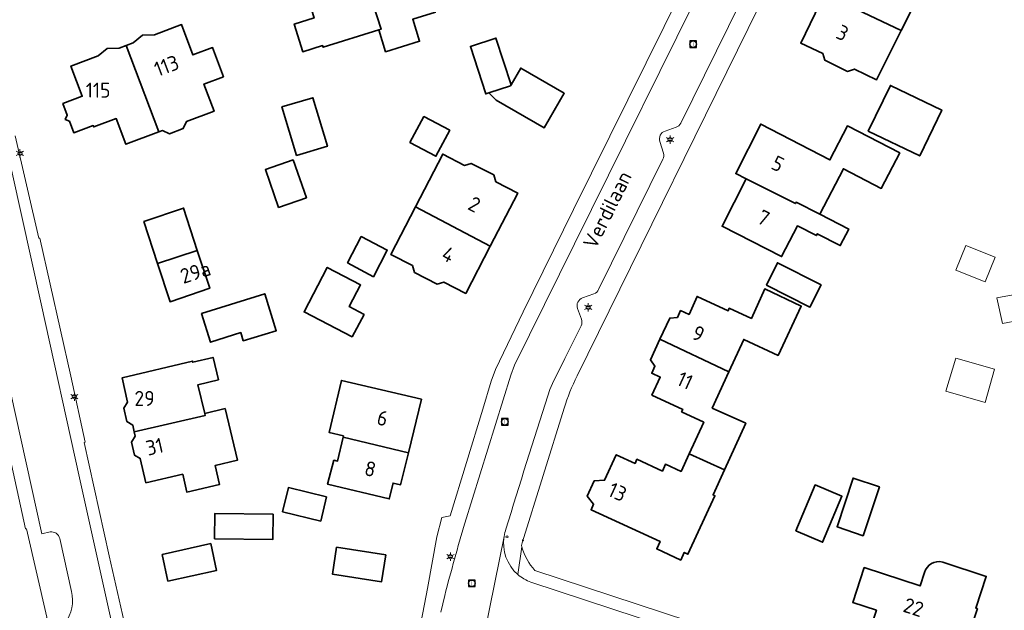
# Model space of a CAD drawing. Header units: metres. Extents: x 140853 to 145288, y 474558 to 480269.
# Tile 225 of 256: x 143539 to 143657, y 478371 to 478442. Entities that reach past the tile are written whole.
import ezdxf
from ezdxf.enums import TextEntityAlignment as Align

# ---------------------------------------------------------------- set-up
doc = ezdxf.new("R2010")
doc.units = ezdxf.units.M
doc.header["$MEASUREMENT"] = 0
for name, color, linetype, lineweight in [('B-WE-KL-ET_LS_OV_LICHTMAST-S', 190, 'Continuous', 18), ('B-WE-KL-WATER_BRANDLEIDING_PUT-S', 150, 'Continuous', 18), ('B-WE-OG-BEBOUWING-G', 7, 'Continuous', 35), ('B-WE-OG-BEBOUWING_BIJGEBOUW-G', 7, 'Continuous', 18), ('B-WE-OG-BEBOUWING_HUISNUMMER-T18', 10, 'Continuous', 18), ('B-WE-OG-BEBOUWING_STRAATNAAM-T18', 10, 'Continuous', 18), ('B-WE-OG-TERREIN_ERF-G', 7, 'Continuous', 18), ('B-WE-RI-GWA_RIOOLPUT-S', 30, 'Continuous', 18), ('B-WE-VH-VERHARDING_BETONSTRAATSTEEN-G', 252, 'Continuous', 18), ('X-XX-XX-ALGEMEEN-S', 7, 'Continuous', 18)]:
    doc.layers.add(name, color=color, linetype=linetype, lineweight=lineweight)
doc.styles.add('NLCS-ISO', font='txt')

# ---------------------------------------------------------------- blocks, each defined once
blk = doc.blocks.new('SIE-WEG_AFVALBAK_TYPE_01')
for radius in [0.25, 0.156]:
    blk.add_circle((0, 0), radius)
blk = doc.blocks.new('B-SIE-WEG_LICHTMAST-SO')
at = {"ltscale": 0.1}
for p, q in [((-1.1, 0.63), (-2.19, 1.27)), ((0, 1.27), (0, 2.53)), ((1.1, 0.63), (2.19, 1.27)), ((-1.1, -0.63), (-2.19, -1.27)), ((0, -1.27), (0, -2.53)), ((1.1, -0.63), (2.19, -1.27))]:
    blk.add_line(p, q, dxfattribs=at)
at = {"flags": 128}
for points in [[(-1.16, 0.5), (1.16, 0.5)], [(-1.16, -0.5), (1.16, -0.5)]]:
    blk.add_lwpolyline(points, dxfattribs=at)
at = {"ltscale": 0.1}
blk.add_circle((0, 0), 1.27, dxfattribs=at)
at = {"style": 'NLCS-ISO'}
blk.add_attdef('TYPE', text='', height=1.8, dxfattribs=at).set_placement((0, 2.53), align=Align.BOTTOM_CENTER)
blk = doc.blocks.new('SRI-PUT_INSPECTIE-SO')
at = {"lineweight": -3, "flags": 128}
blk.add_lwpolyline([(-2, -2), (2, -2), (2, 2), (-2, 2)], close=True, dxfattribs=at)
at = {"lineweight": -3, "ltscale": 1.5}
blk.add_circle((0, 0), 2, dxfattribs=at)
at = {"ltscale": 0.1, "style": 'NLCS-ISO'}
blk.add_text('I', height=2.5, dxfattribs=at).set_placement((0, -0.01), align=Align.MIDDLE_CENTER)
blk = doc.blocks.new('SIE-WEG_STRAATPOT_BRANDKRAAN-SO')
blk.add_ellipse((0, 0), major_axis=(-0.729, 0), ratio=0.685994)
at = {"style": 'NLCS-ISO'}
blk.add_text('BR', height=0.4, dxfattribs=at).set_placement((-0.3, -0.15))

msp = doc.modelspace()

# ---------------------------------------------------------------- linework, layer by layer
at = {"layer": 'B-WE-OG-BEBOUWING-G', "ltscale": 0.2, "flags": 128}
for points in [[(143644.66, 478440.751), (143646.511, 478444.467), (143649.144, 478443.252), (143650.213, 478445.567), (143652.145, 478444.675), (143653.43, 478447.486), (143650.616, 478448.785), (143649.005, 478449.564), (143649.057, 478449.672), (143648.301, 478450.038), (143646.995, 478447.337), (143644.906, 478448.347), (143644.633, 478449.17), (143641.864, 478450.485), (143641.071, 478450.195), (143638.45, 478451.469), (143635.427, 478445.168), (143644.66, 478440.751)], [(143581.804, 478440.829), (143582.622, 478438.203), (143586.708, 478439.476), (143585.888, 478442.111), (143588.628, 478442.964), (143588.562, 478443.175), (143590.949, 478443.918), (143589.915, 478447.24), (143587.547, 478446.503), (143586.319, 478450.446), (143583.034, 478449.424), (143581.605, 478449.457), (143580.447, 478448.618), (143579.676, 478448.378), (143582.073, 478440.916), (143581.804, 478440.829)], [(143581.804, 478440.829), (143582.073, 478440.916), (143579.676, 478448.378), (143578.709, 478448.077), (143577.28, 478448.11), (143576.122, 478447.271), (143572.78, 478446.23), (143574.014, 478442.268), (143571.627, 478441.525), (143572.659, 478438.212), (143575.036, 478438.952), (143575.102, 478438.742), (143581.804, 478440.829)], [(143635.427, 478445.168), (143632.586, 478439.245), (143635.227, 478437.98), (143635.483, 478437.177), (143638.23, 478435.835), (143639.042, 478436.108), (143641.717, 478434.843), (143644.66, 478440.751), (143635.427, 478445.168)], [(143555.321, 478428.551), (143555.752, 478428.712), (143556.601, 478428.326), (143558.268, 478428.951), (143558.645, 478429.797), (143561.978, 478431.047), (143560.753, 478434.314), (143563.108, 478435.197), (143561.792, 478438.709), (143559.437, 478437.826), (143558.071, 478441.468), (143554.794, 478440.24), (143553.365, 478440.192), (143552.256, 478439.288), (143551.414, 478438.972), (143555.321, 478428.551)], [(143595.037, 478433.238), (143597.647, 478434.082), (143597.728, 478434.221), (143595.908, 478439.847), (143592.825, 478438.85), (143594.678, 478433.122), (143595.037, 478433.238)], [(143551.414, 478438.972), (143550.552, 478438.649), (143549.123, 478438.602), (143548.043, 478437.708), (143544.756, 478436.476), (143546.12, 478432.839), (143543.779, 478431.961), (143544.302, 478430.566), (143544.063, 478430.059), (143544.576, 478429.835), (143545.097, 478428.445), (143547.438, 478429.323), (143547.505, 478429.145), (143550.202, 478430.156), (143551.36, 478427.066), (143555.321, 478428.551), (143551.414, 478438.972)], [(143595.037, 478433.238), (143595.913, 478432.388), (143601.702, 478429.033), (143604.122, 478433.209), (143598.896, 478436.237), (143597.728, 478434.221), (143597.647, 478434.082), (143595.037, 478433.238)], [(143640.721, 478428.651), (143646.909, 478425.668), (143649.562, 478431.172), (143643.374, 478434.155), (143640.721, 478428.651)], [(143571.9, 478425.721), (143575.614, 478426.832), (143573.867, 478432.669), (143570.151, 478431.562), (143571.9, 478425.721)], [(143587.207, 478430.413), (143585.55, 478427.282), (143588.681, 478425.625), (143590.338, 478428.756), (143587.207, 478430.413)], [(143634.89, 478418.652), (143637.718, 478424.113), (143642.282, 478421.75), (143644.494, 478426.021), (143638.207, 478429.277), (143636.092, 478425.192), (143627.773, 478429.5), (143624.764, 478423.54), (143626.005, 478422.913), (143631.941, 478419.916), (143632.032, 478420.095), (143634.89, 478418.652)], [(143595.203, 478414.791), (143598.52, 478421.189), (143595.903, 478422.548), (143595.634, 478423.368), (143592.931, 478424.77), (143592.118, 478424.519), (143589.502, 478425.88), (143586.203, 478419.524), (143595.203, 478414.791)], [(143569.746, 478419.456), (143573.084, 478420.618), (143571.496, 478425.183), (143568.159, 478424.019), (143569.746, 478419.456)], [(143626.005, 478422.913), (143623.123, 478417.207), (143630.275, 478413.551), (143632.189, 478417.247), (143634.464, 478416.069), (143634.584, 478416.3), (143637.337, 478414.874), (143638.362, 478416.854), (143634.89, 478418.652), (143632.032, 478420.095), (143631.941, 478419.916), (143626.005, 478422.913)], [(143586.203, 478419.524), (143583.24, 478413.813), (143585.851, 478412.46), (143586.103, 478411.639), (143588.833, 478410.242), (143589.623, 478410.481), (143592.259, 478409.114), (143595.203, 478414.791), (143586.203, 478419.524)], [(143559.962, 478414.296), (143558.303, 478419.377), (143553.527, 478417.761), (143555.17, 478412.731), (143559.962, 478414.296)], [(143579.675, 478415.962), (143578.039, 478412.809), (143581.153, 478411.118), (143582.82, 478414.33), (143579.675, 478415.962)], [(143559.962, 478414.296), (143555.17, 478412.731), (143556.679, 478408.112), (143561.455, 478409.727), (143559.962, 478414.296)], [(143628.45, 478410.124), (143633.685, 478407.468), (143635.035, 478410.125), (143629.786, 478412.793), (143628.45, 478410.124)], [(143578.582, 478403.878), (143580.025, 478406.567), (143578.244, 478407.522), (143579.619, 478410.137), (143575.596, 478412.236), (143572.807, 478406.89), (143578.582, 478403.878)], [(143560.449, 478406.709), (143561.562, 478403.238), (143565.18, 478404.398), (143565.498, 478403.408), (143569.469, 478404.619), (143568.08, 478409.065), (143560.449, 478406.709)], [(143623.935, 478399.678), (143625.718, 478403.574), (143629.859, 478401.641), (143632.642, 478407.592), (143628.262, 478409.648), (143626.641, 478406.097), (143623.988, 478407.317), (143623.855, 478407.026), (143620.12, 478408.743), (143619.141, 478406.586), (143618.123, 478407.054), (143617.743, 478406.226), (143616.814, 478406.134), (143615.648, 478403.601), (143623.935, 478399.678)], [(143623.406, 478387.863), (143625.978, 478393.472), (143621.931, 478395.299), (143623.935, 478399.678), (143615.648, 478403.601), (143614.497, 478401.101), (143615.039, 478400.34), (143614.655, 478399.504), (143615.674, 478399.031), (143614.678, 478396.88), (143618.387, 478395.146), (143618.251, 478394.857), (143620.918, 478393.607), (143619.17, 478389.808), (143623.406, 478387.863)], [(143560.861, 478394.652), (143560.03, 478398.124), (143562.5, 478398.716), (143561.857, 478401.4), (143559.416, 478400.816), (143559.379, 478400.971), (143550.897, 478398.941), (143551.555, 478396.034), (143551.118, 478395.282), (143551.496, 478393.679), (143552.189, 478393.257), (143552.365, 478392.43), (143560.914, 478394.424), (143560.861, 478394.652)], [(143585.369, 478389.938), (143586.926, 478396.366), (143577.299, 478398.629), (143575.828, 478392.37), (143577.551, 478391.965), (143577.518, 478391.823), (143585.369, 478389.938)], [(143552.365, 478392.43), (143552.474, 478391.921), (143552.053, 478391.208), (143552.389, 478389.655), (143553.094, 478389.255), (143553.771, 478386.312), (143558.205, 478387.332), (143558.698, 478385.187), (143562.626, 478386.09), (143562.097, 478388.39), (143564.796, 478389.034), (143563.311, 478395.239), (143560.861, 478394.652), (143560.914, 478394.424), (143552.365, 478392.43)], [(143577.518, 478391.823), (143576.837, 478388.927), (143576.399, 478389.03), (143575.64, 478386.146), (143583.064, 478384.371), (143583.528, 478386.288), (143584.432, 478386.069), (143585.369, 478389.938), (143577.518, 478391.823)], [(143623.406, 478387.863), (143619.17, 478389.808), (143618.188, 478387.674), (143616.308, 478388.539), (143615.935, 478387.729), (143612.873, 478389.138), (143612.644, 478388.64), (143610.379, 478389.682), (143608.979, 478386.628), (143607.741, 478386.554), (143606.894, 478384.707), (143607.647, 478383.721), (143607.346, 478383.066), (143615.664, 478379.253), (143615.247, 478378.344), (143618.147, 478377.014), (143618.564, 478377.923), (143619.018, 478377.715), (143622.248, 478384.76), (143622.03, 478384.86), (143623.406, 478387.863)], [(143642.051, 478385.825), (143638.896, 478386.874), (143636.952, 478381.027), (143640.097, 478379.948), (143642.051, 478385.825)], [(143575.526, 478384.622), (143570.931, 478385.742), (143570.218, 478382.818), (143574.813, 478381.698), (143575.526, 478384.622)], [(143631.982, 478380.516), (143635.21, 478379.163), (143637.535, 478384.695), (143634.308, 478386.05), (143631.982, 478380.516)], [(143569.087, 478382.531), (143562.067, 478382.598), (143562.038, 478379.568), (143569.058, 478379.501), (143569.087, 478382.531)], [(143555.722, 478377.675), (143556.426, 478374.479), (143562.281, 478375.759), (143561.572, 478379.002), (143555.722, 478377.675)], [(143582.631, 478377.652), (143576.73, 478378.547), (143576.238, 478375.294), (143582.146, 478374.4), (143582.631, 478377.652)]]:
    msp.add_lwpolyline(points, close=True, dxfattribs=at)
msp.add_lwpolyline([(143647.471, 478375.497), (143646.943, 478373.892), (143640.227, 478376.101), (143638.849, 478371.912), (143641.699, 478370.974), (143640.99, 478368.818), (143648.841, 478366.236), (143648.972, 478366.635), (143652.029, 478365.65), (143653.853, 478371.173), (143653.654, 478371.239), (143654.911, 478375.039), (143649.673, 478376.762), (143649.673, 478376.762, 0.4127673), (143647.471, 478375.497)], format="xyb", close=True, dxfattribs=at)
at = {"layer": 'B-WE-OG-BEBOUWING_BIJGEBOUW-G', "ltscale": 0.2, "flags": 128}
for points in [[(143654.789, 478410.505), (143655.979, 478413.465), (143652.477, 478414.873), (143651.249, 478411.928), (143654.789, 478410.505)], [(143661.122, 478406.291), (143660.547, 478409.401), (143656.206, 478408.599), (143656.863, 478405.504), (143661.122, 478406.291)], [(143654.785, 478395.979), (143655.924, 478399.974), (143651.24, 478401.309), (143650.037, 478397.333), (143654.785, 478395.979)]]:
    msp.add_lwpolyline(points, close=True, dxfattribs=at)
at = {"layer": 'B-WE-OG-TERREIN_ERF-G', "ltscale": 0.2, "flags": 128}
for points in [[(143660.71, 478482.082), (143646.973, 478478.465), (143645.573, 478477.935), (143643.871, 478476.103), (143637.116, 478461.772), (143633.3, 478454.578), (143628.841, 478446.25), (143605.682, 478399.197), (143605.682, 478399.197, 0.0407763), (143604.097, 478395.294), (143604.097, 478395.294), (143599.065, 478379.084), (143598.966, 478378.766), (143599.016, 478378.594), (143599.016, 478378.594, 0.1055435), (143600.585, 478375.74), (143600.585, 478375.74), (143631.418, 478365.589)], [(143647.471, 478375.497, -0.4127673), (143649.673, 478376.762)]]:
    msp.add_lwpolyline(points, format="xyb", dxfattribs=at)
for points in [[(143579.676, 478448.378), (143580.447, 478448.618), (143581.605, 478449.457), (143583.034, 478449.424), (143586.319, 478450.446), (143587.547, 478446.503), (143589.915, 478447.24), (143590.949, 478443.918), (143588.562, 478443.175), (143588.628, 478442.964), (143585.888, 478442.111), (143586.708, 478439.476), (143582.622, 478438.203), (143581.804, 478440.829), (143575.102, 478438.742), (143575.036, 478438.952), (143572.659, 478438.212), (143571.627, 478441.525), (143574.014, 478442.268), (143572.78, 478446.23), (143576.122, 478447.271), (143577.28, 478448.11), (143578.709, 478448.077), (143579.676, 478448.378)], [(143555.321, 478428.551), (143551.36, 478427.066), (143550.202, 478430.156), (143547.505, 478429.145), (143547.438, 478429.323), (143545.097, 478428.445), (143544.576, 478429.835), (143544.063, 478430.059), (143544.302, 478430.566), (143543.779, 478431.961), (143546.12, 478432.839), (143544.756, 478436.476), (143548.043, 478437.708), (143549.123, 478438.602), (143550.552, 478438.649), (143551.414, 478438.972), (143552.256, 478439.288), (143553.365, 478440.192), (143554.794, 478440.24), (143558.071, 478441.468), (143559.437, 478437.826), (143561.792, 478438.709), (143563.108, 478435.197), (143560.753, 478434.314), (143561.978, 478431.047), (143558.645, 478429.797), (143558.268, 478428.951), (143556.601, 478428.326), (143555.752, 478428.712), (143555.321, 478428.551)], [(143597.728, 478434.221), (143598.896, 478436.237), (143604.122, 478433.209), (143601.702, 478429.033), (143595.913, 478432.388), (143595.037, 478433.238), (143594.678, 478433.122), (143592.825, 478438.85), (143595.908, 478439.847), (143597.728, 478434.221)], [(143640.721, 478428.651), (143643.374, 478434.155), (143649.562, 478431.172), (143646.909, 478425.668), (143640.721, 478428.651)], [(143571.9, 478425.721), (143570.151, 478431.562), (143573.867, 478432.669), (143575.614, 478426.832), (143571.9, 478425.721)], [(143587.207, 478430.413), (143590.338, 478428.756), (143588.681, 478425.625), (143585.55, 478427.282), (143587.207, 478430.413)], [(143626.005, 478422.913), (143624.764, 478423.54), (143627.773, 478429.5), (143636.092, 478425.192), (143638.207, 478429.277), (143644.494, 478426.021), (143642.282, 478421.75), (143637.718, 478424.113), (143634.89, 478418.652), (143638.362, 478416.854), (143637.337, 478414.874), (143634.584, 478416.3), (143634.464, 478416.069), (143632.189, 478417.247), (143630.275, 478413.551), (143623.123, 478417.207), (143626.005, 478422.913)], [(143586.203, 478419.524), (143589.502, 478425.88), (143592.118, 478424.519), (143592.931, 478424.77), (143595.634, 478423.368), (143595.903, 478422.548), (143598.52, 478421.189), (143595.203, 478414.791), (143592.259, 478409.114), (143589.623, 478410.481), (143588.833, 478410.242), (143586.103, 478411.639), (143585.851, 478412.46), (143583.24, 478413.813), (143586.203, 478419.524)], [(143569.746, 478419.456), (143568.159, 478424.019), (143571.496, 478425.183), (143573.084, 478420.618), (143569.746, 478419.456)], [(143555.17, 478412.731), (143553.527, 478417.761), (143558.303, 478419.377), (143559.962, 478414.296), (143561.455, 478409.727), (143556.679, 478408.112), (143555.17, 478412.731)], [(143579.675, 478415.962), (143582.82, 478414.33), (143581.153, 478411.118), (143578.039, 478412.809), (143579.675, 478415.962)], [(143628.45, 478410.124), (143629.786, 478412.793), (143635.035, 478410.125), (143633.685, 478407.468), (143628.45, 478410.124)], [(143578.582, 478403.878), (143572.807, 478406.89), (143575.596, 478412.236), (143579.619, 478410.137), (143578.244, 478407.522), (143580.025, 478406.567), (143578.582, 478403.878)], [(143560.449, 478406.709), (143568.08, 478409.065), (143569.469, 478404.619), (143565.498, 478403.408), (143565.18, 478404.398), (143561.562, 478403.238), (143560.449, 478406.709)], [(143623.935, 478399.678), (143621.931, 478395.299), (143625.978, 478393.472), (143623.406, 478387.863), (143622.03, 478384.86), (143622.248, 478384.76), (143619.018, 478377.715), (143618.564, 478377.923), (143618.147, 478377.014), (143615.247, 478378.344), (143615.664, 478379.253), (143607.346, 478383.066), (143607.647, 478383.721), (143606.894, 478384.707), (143607.741, 478386.554), (143608.979, 478386.628), (143610.379, 478389.682), (143612.644, 478388.64), (143612.873, 478389.138), (143615.935, 478387.729), (143616.308, 478388.539), (143618.188, 478387.674), (143619.17, 478389.808), (143620.918, 478393.607), (143618.251, 478394.857), (143618.387, 478395.146), (143614.678, 478396.88), (143615.674, 478399.031), (143614.655, 478399.504), (143615.039, 478400.34), (143614.497, 478401.101), (143615.648, 478403.601), (143616.814, 478406.134), (143617.743, 478406.226), (143618.123, 478407.054), (143619.141, 478406.586), (143620.12, 478408.743), (143623.855, 478407.026), (143623.988, 478407.317), (143626.641, 478406.097), (143628.262, 478409.648), (143632.642, 478407.592), (143629.859, 478401.641), (143625.718, 478403.574), (143623.935, 478399.678)], [(143552.365, 478392.43), (143552.189, 478393.257), (143551.496, 478393.679), (143551.118, 478395.282), (143551.555, 478396.034), (143550.897, 478398.941), (143559.379, 478400.971), (143559.416, 478400.816), (143561.857, 478401.4), (143562.5, 478398.716), (143560.03, 478398.124), (143560.861, 478394.652), (143563.311, 478395.239), (143564.796, 478389.034), (143562.097, 478388.39), (143562.626, 478386.09), (143558.698, 478385.187), (143558.205, 478387.332), (143553.771, 478386.312), (143553.094, 478389.255), (143552.389, 478389.655), (143552.053, 478391.208), (143552.474, 478391.921), (143552.365, 478392.43)], [(143577.518, 478391.823), (143577.551, 478391.965), (143575.828, 478392.37), (143577.299, 478398.629), (143586.926, 478396.366), (143585.369, 478389.938), (143584.432, 478386.069), (143583.528, 478386.288), (143583.064, 478384.371), (143575.64, 478386.146), (143576.399, 478389.03), (143576.837, 478388.927), (143577.518, 478391.823)], [(143642.051, 478385.825), (143640.097, 478379.948), (143636.952, 478381.027), (143638.896, 478386.874), (143642.051, 478385.825)], [(143575.526, 478384.622), (143574.813, 478381.698), (143570.218, 478382.818), (143570.931, 478385.742), (143575.526, 478384.622)], [(143631.982, 478380.516), (143634.308, 478386.05), (143637.535, 478384.695), (143635.21, 478379.163), (143631.982, 478380.516)], [(143569.087, 478382.531), (143569.058, 478379.501), (143562.038, 478379.568), (143562.067, 478382.598), (143569.087, 478382.531)], [(143555.722, 478377.675), (143561.572, 478379.002), (143562.281, 478375.759), (143556.426, 478374.479), (143555.722, 478377.675)], [(143582.631, 478377.652), (143582.146, 478374.4), (143576.238, 478375.294), (143576.73, 478378.547), (143582.631, 478377.652)]]:
    msp.add_lwpolyline(points, close=True, dxfattribs=at)
for points in [[(143585.688, 478363.354), (143587.659, 478373.597), (143588.803, 478379.82), (143589.389, 478382.138), (143590.385, 478382.317), (143594.309, 478395.17), (143595.336, 478398.542), (143595.854, 478399.941), (143599.165, 478406.911), (143605.225, 478419.203), (143620.505, 478450.092)], [(143646.511, 478444.467), (143644.66, 478440.751), (143641.717, 478434.843), (143639.042, 478436.108), (143638.23, 478435.835), (143635.483, 478437.177), (143635.227, 478437.98), (143632.586, 478439.245), (143635.427, 478445.168)], [(143538.043, 478428.094), (143540.888, 478415.75), (143541.014, 478415.778), (143544.754, 478399.133), (143546.461, 478391.196), (143546.343, 478391.17), (143549.352, 478377.524), (143552.756, 478362.498)], [(143537.555, 478366.201), (143540.071, 478367.842), (143540.825, 478368.523), (143541.447, 478369.24), (143541.858, 478370.128), (143539.393, 478380.788), (143539.266, 478380.761), (143533.37, 478407.699)], [(143649.673, 478376.762), (143654.911, 478375.039), (143653.654, 478371.239), (143653.853, 478371.173), (143652.029, 478365.65), (143648.972, 478366.635), (143648.841, 478366.236), (143640.99, 478368.818), (143641.699, 478370.974), (143638.849, 478371.912), (143640.227, 478376.101), (143646.943, 478373.892), (143647.471, 478375.497)]]:
    msp.add_lwpolyline(points, dxfattribs=at)
at = {"layer": 'B-WE-VH-VERHARDING_BETONSTRAATSTEEN-G', "ltscale": 0.2, "flags": 128}
for points in [[(143620.505, 478450.092), (143605.225, 478419.203), (143599.165, 478406.911), (143595.854, 478399.941), (143595.336, 478398.542), (143594.309, 478395.17), (143594.309, 478395.17), (143590.385, 478382.317), (143589.389, 478382.138), (143588.803, 478379.82), (143587.659, 478373.597), (143585.688, 478363.354)], [(143551.803, 478359.837), (143545.789, 478386.92), (143541.163, 478407.852), (143536.497, 478428.865)]]:
    msp.add_lwpolyline(points, dxfattribs=at)
for points in [[(143621.75, 478448.251), (143605.356, 478415.095), (143598.146, 478400.467), (143597.696, 478399.271), (143592.149, 478381.473), (143592.149, 478381.473, 0.0062276), (143589.735, 478372.759), (143589.735, 478372.759), (143589.276, 478370.732)], [(143589.276, 478370.732), (143589.735, 478372.759), (143589.735, 478372.759, -0.0062276), (143592.149, 478381.473), (143592.149, 478381.473), (143597.696, 478399.271), (143598.146, 478400.467), (143605.356, 478415.095), (143621.75, 478448.251)], [(143594.615, 478368.58), (143596.879, 478379.866), (143596.879, 478379.866, -0.0464056), (143597.108, 478380.746), (143597.108, 478380.746, -0.0033112), (143602.131, 478396.787), (143602.131, 478396.787), (143602.389, 478397.551), (143602.706, 478398.265), (143604.188, 478401.28), (143606.154, 478405.211), (143606.154, 478405.211, 0.2093409), (143606.197, 478406.009), (143606.197, 478406.009), (143605.715, 478407.295), (143605.715, 478407.295, -0.3991918), (143606.325, 478408.582), (143606.325, 478408.582), (143607.7, 478409.07), (143607.7, 478409.07, 0.1950705), (143608.259, 478409.567), (143608.259, 478409.567), (143616.003, 478425.262), (143616.003, 478425.262, 0.1940698), (143616.061, 478425.994), (143616.061, 478425.994), (143615.63, 478427.39), (143615.63, 478427.39, -0.4209368), (143616.269, 478428.661), (143616.269, 478428.661), (143617.576, 478429.107), (143617.576, 478429.107, 0.1996489), (143618.141, 478429.604), (143618.141, 478429.604), (143626.73, 478447.08)], [(143626.73, 478447.08), (143618.141, 478429.604), (143618.141, 478429.604, -0.1996489), (143617.576, 478429.107), (143617.576, 478429.107), (143616.269, 478428.661), (143616.269, 478428.661, 0.4209368), (143615.63, 478427.39), (143615.63, 478427.39), (143616.061, 478425.994), (143616.061, 478425.994, -0.1940698), (143616.003, 478425.262), (143616.003, 478425.262), (143608.259, 478409.567), (143608.259, 478409.567, -0.1950705), (143607.7, 478409.07), (143607.7, 478409.07), (143606.325, 478408.582), (143606.325, 478408.582, 0.3991918), (143605.715, 478407.295), (143605.715, 478407.295), (143606.197, 478406.009), (143606.197, 478406.009, -0.2093409), (143606.154, 478405.211), (143606.154, 478405.211), (143604.188, 478401.28), (143602.706, 478398.265), (143602.389, 478397.551), (143602.131, 478396.787), (143602.131, 478396.787, 0.0033112), (143597.108, 478380.746), (143597.108, 478380.746, 0.0464056), (143596.879, 478379.866), (143596.879, 478379.866, 0.2596745), (143598.522, 478375.279), (143598.522, 478375.279), (143599.016, 478378.594), (143598.966, 478378.766), (143599.065, 478379.084), (143604.097, 478395.294), (143604.097, 478395.294, -0.0407763), (143605.682, 478399.197), (143605.682, 478399.197), (143628.841, 478446.25)], [(143536.497, 478428.865), (143541.163, 478407.852), (143545.789, 478386.92), (143551.803, 478359.837), (143551.08, 478359.711), (143551.08, 478359.711, 0.4023173), (143550.306, 478358.507), (143550.306, 478358.507), (143551.608, 478352.64), (143551.751, 478352.19), (143554.936, 478352.736), (143552.756, 478362.498), (143549.352, 478377.524), (143546.343, 478391.17), (143546.461, 478391.196), (143544.754, 478399.133), (143541.014, 478415.778), (143540.888, 478415.75), (143538.043, 478428.094)], [(143533.37, 478407.699), (143539.266, 478380.761), (143539.393, 478380.788), (143541.858, 478370.128), (143542.237, 478367.926), (143542.237, 478367.926), (143542.645, 478368.175), (143542.645, 478368.175, 0.103569), (143544.047, 478369.428), (143544.047, 478369.428, 0.2217171), (143544.814, 478373.231), (143544.814, 478373.231), (143543.396, 478379.59), (143543.396, 478379.59, 0.4100468), (143542.236, 478380.396), (143542.236, 478380.396), (143541.245, 478380.188), (143537.479, 478397.262)], [(143537.479, 478397.262), (143541.245, 478380.188), (143542.236, 478380.396), (143542.236, 478380.396, -0.4100468), (143543.396, 478379.59), (143543.396, 478379.59), (143544.814, 478373.231), (143544.814, 478373.231, -0.2217171), (143544.047, 478369.428)], [(143654.963, 478356.286), (143600.121, 478374.337), (143600.121, 478374.337, -0.0939816), (143598.522, 478375.279), (143598.522, 478375.279, -0.2596745), (143596.879, 478379.866), (143596.879, 478379.866), (143594.615, 478368.58)], [(143631.418, 478365.589), (143600.585, 478375.74), (143600.585, 478375.74, -0.1055435), (143599.016, 478378.594), (143599.016, 478378.594), (143598.522, 478375.279), (143598.522, 478375.279, 0.0939816), (143600.121, 478374.337), (143600.121, 478374.337), (143654.963, 478356.286)]]:
    msp.add_lwpolyline(points, format="xyb", dxfattribs=at)

# ---------------------------------------------------------------- block references
at = {"layer": 'B-WE-KL-ET_LS_OV_LICHTMAST-S', "xscale": 0.2, "yscale": 0.2, "zscale": 0.2}
for p in [(143616.865, 478427.614), (143538.616, 478425.98), (143607.004, 478407.434), (143545.162, 478396.677), (143590.42, 478377.422)]:
    msp.add_blockref('B-SIE-WEG_LICHTMAST-SO', p, dxfattribs=at)
at = {"layer": 'B-WE-KL-WATER_BRANDLEIDING_PUT-S', "xscale": 0.2, "yscale": 0.2, "zscale": 0.2}
msp.add_blockref('SIE-WEG_STRAATPOT_BRANDKRAAN-SO', (143597.247, 478379.827), dxfattribs=at)
at = {"layer": 'B-WE-RI-GWA_RIOOLPUT-S', "xscale": 0.2, "yscale": 0.2, "zscale": 0.2}
for p in [(143619.639, 478439.108), (143596.979, 478393.663), (143592.993, 478374.211)]:
    msp.add_blockref('SRI-PUT_INSPECTIE-SO', p, dxfattribs=at)
at = {"layer": 'X-XX-XX-ALGEMEEN-S', "xscale": 0.2, "yscale": 0.2, "zscale": 0.2}
msp.add_blockref('SIE-WEG_AFVALBAK_TYPE_01', (143599.153, 478379.38), dxfattribs=at)

# ---------------------------------------------------------------- texts
at = {"layer": 'B-WE-OG-BEBOUWING_HUISNUMMER-T18', "style": 'NLCS-ISO'}
for s, rotation, p in [('3', 334.4, (143637.613, 478440.476)), ('113', 20.6, (143556.256, 478436.516)), ('5', 333.2, (143629.839, 478424.718)), ('2', 332.6, (143593.311, 478419.831)), ('7', 333.2, (143628.11, 478418.208)), ('4', 332.6, (143590.18, 478413.794)), ('29a', 18.1, (143559.727, 478411.663)), ('9', 335.3, (143620.269, 478404.272)), ('11', 335.4, (143618.654, 478398.626)), ('6', 346.4, (143582.26, 478394.094)), ('31', 12.9, (143554.824, 478390.659)), ('8', 346.4, (143580.781, 478387.986)), ('13', 335.3, (143610.529, 478385.21)), ('22', 341.8, (143646.165, 478371.327))]:
    msp.add_text(s, height=1.8, rotation=rotation, dxfattribs=at).set_placement(p, align=Align.MIDDLE_CENTER)
for s, p in [('115', (143548.023, 478433.578)), ('29', (143553.613, 478396.469))]:
    msp.add_text(s, height=1.8, dxfattribs=at).set_placement(p, align=Align.MIDDLE_CENTER)
at = {"layer": 'B-WE-OG-BEBOUWING_STRAATNAAM-T18', "style": 'NLCS-ISO'}
msp.add_text('Verdilaan', height=1.8, rotation=63.7, dxfattribs=at).set_placement((143609.307, 478419.176), align=Align.MIDDLE_CENTER)

doc.saveas('drawing.dxf')
